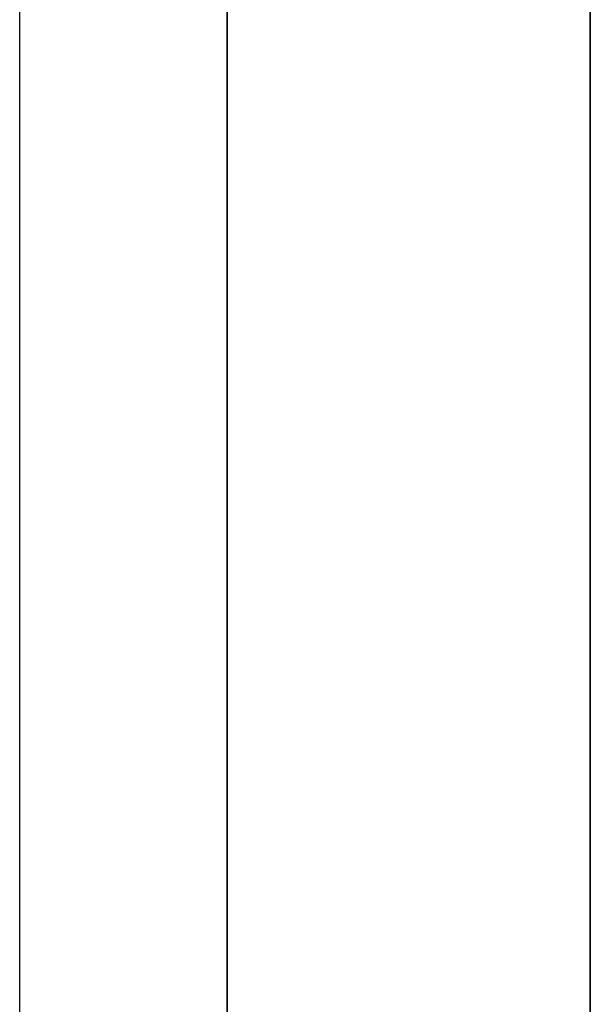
# Model space of a CAD drawing. Header units: millimetres. Extents: x -66 to 114, y 79 to 395.
# Tile 108 of 168: x 94.65 to 95.2, y 135.063 to 136.012. Entities that reach past the tile are written whole.
import ezdxf

# ---------------------------------------------------------------- set-up
doc = ezdxf.new("R2010")
doc.units = ezdxf.units.MM
doc.layers.add('Layer 01', color=7, linetype='Continuous', true_color=0x000000)

msp = doc.modelspace()

# ---------------------------------------------------------------- linework, layer by layer
at = {"layer": 'Layer 01', "extrusion": (1, -2.43413e-32, -3.85395e-17)}
msp.add_arc((144.97333, -18.55, 94.64999), 11.25, 180, 360, dxfattribs=at)
at = {"layer": 'Layer 01', "extrusion": (-1, 2.43413e-32, 3.85395e-17)}
msp.add_arc((-144.97333, -18.55, -94.64999), 11.25, 0, 180, dxfattribs=at)
at = {"layer": 'Layer 01', "extrusion": (-1, 0, 0)}
for start, end in [(180, 0), (0, 180)]:
    msp.add_arc((-144.97333, -18.55, -95.19999), 11.25, start, end, dxfattribs=at)
at = {"layer": 'Layer 01', "extrusion": (1, 1.01795e-16, 4.48124e-16)}
msp.add_arc((144.97333, -18.55, 94.84999), 15.85595, 90, 270, dxfattribs=at)
at = {"layer": 'Layer 01'}
for points in [[(94.84999, 159.92333, -37.5), (94.84999, 144.97333, -37.5), (94.84999, 130.02333, -37.5)], [(94.84999, 130.02333, 0.4), (94.84999, 144.97333, 0.4), (94.84999, 159.92333, 0.4)]]:
    msp.add_open_spline(points, degree=2, dxfattribs=at)

doc.saveas('drawing.dxf')
